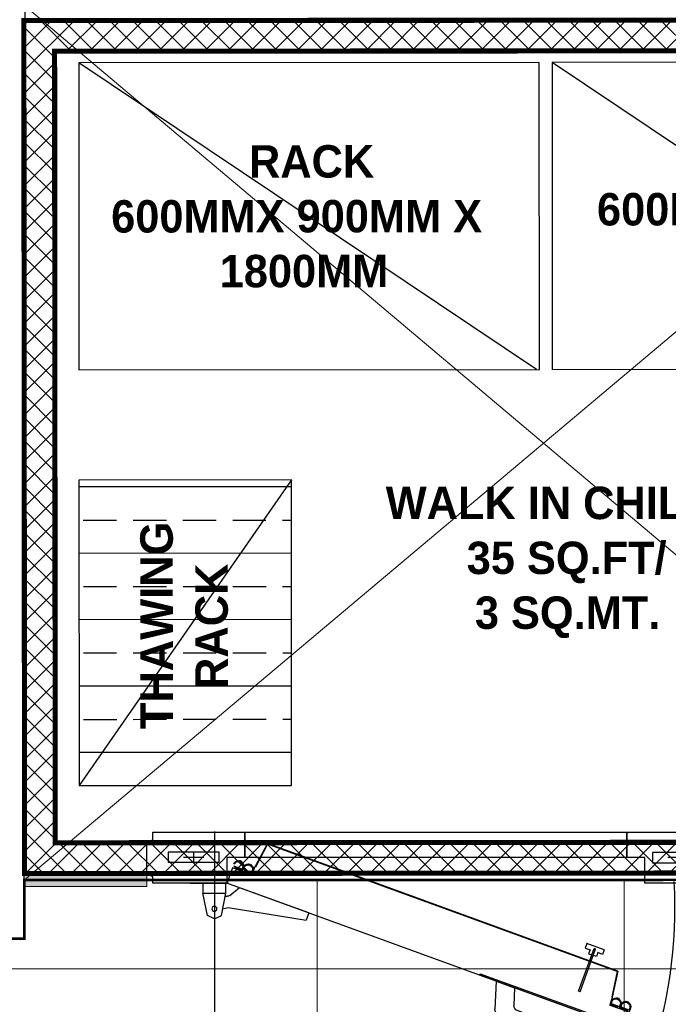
# Model space of a CAD drawing. Header units: millimetres. Extents: x -115221 to 194496, y -122556 to 375476.
# Tile 124 of 169: x 103979 to 105246, y 28403 to 30328. Entities that reach past the tile are written whole.
import ezdxf

# ---------------------------------------------------------------- set-up
doc = ezdxf.new("R2010")
doc.units = ezdxf.units.MM
doc.layers.add('Ceiling', color=6, linetype='Continuous', lineweight=13)
for name, color, linetype in [('FUR R0', 8, 'Continuous'), ('WWDS CEILING', 8, 'Continuous'), ('WWDS FURNITURE LAYOUT', 8, 'Continuous')]:
    doc.layers.add(name, color=color, linetype=linetype)
doc.styles.add('har', font='GOTHICB.TTF')

# ---------------------------------------------------------------- blocks, each defined once
blk = doc.blocks.new('TRAY SMALL')
at = {"ltscale": 50}
h = blk.add_hatch(dxfattribs=at)
h.set_pattern_fill('ANSI33', color=256, scale=20, angle=45, style=0)
h.set_pattern_definition([(90, (0, 1.26926752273e-05), (-5, 9e-16), []), (90, (2.499999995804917, 2.500012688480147), (-5, 9e-16), [2.5, -1.25])])
h.paths.add_polyline_path([(0, 16.00001269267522), (23, 16.00001269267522), (23, 1.26926752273e-05), (0, 1.26926752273e-05)])
blk.add_line((23, 16.00001269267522), (0, 1.26926752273e-05), dxfattribs=at)
blk.add_lwpolyline([(0, 16.00001269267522), (23, 16.00001269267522), (23, 1.26926752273e-05), (0, 1.26926752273e-05)], close=True, dxfattribs=at)
blk = doc.blocks.new('nhn')
at = {"layer": 'FUR R0', "extrusion": (-0.0008633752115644, -0.0004397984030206, 0.9999995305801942)}
blk.add_hatch(color=256, dxfattribs=at).paths.add_polyline_path([(59631.62353148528, 1875.633971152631), (59631.51297886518, 1875.593736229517), (59635.53647151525, 1864.538474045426), (59635.64702413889, 1864.578708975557)])
blk.add_hatch(color=256, dxfattribs=at).paths.add_polyline_path([(59631.62353148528, 1875.633971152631), (59631.51297886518, 1875.593736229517), (59635.53647151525, 1864.538474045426), (59635.64702413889, 1864.578708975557)])
at = {"layer": 'FUR R0', "extrusion": (-0.0008633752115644, 0.0004397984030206, 0.9999995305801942)}
blk.add_line((59646.56207427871, 1851.230936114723, -0.6074951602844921), (59646.5620777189, 1881.622980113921, -0.6232761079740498), dxfattribs=at)
at = {"layer": 'FUR R0', "extrusion": (-0.0008633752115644, -0.0004397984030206, 0.9999995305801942)}
for p, q in [((59644.60133937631, 1880.59436727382, -0.5830168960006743), (59644.6013395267, 1879.025745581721, -0.5837067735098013)), ((59644.20918414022, 1879.810056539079, -0.5837004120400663), (59644.99349476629, 1879.810056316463, -0.5830232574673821)), ((59630.51180835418, 1878.071123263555, -0.5962911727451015), (59628.63685761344, 1876.702003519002, -0.5985120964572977)), ((59630.51180835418, 1878.071123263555, -0.5962911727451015), (59628.63685761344, 1876.702003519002, -0.5985120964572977)), ((59631.42032121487, 1875.574824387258, -0.5966046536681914), (59630.51180835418, 1878.071123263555, -0.5962911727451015)), ((59631.42032121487, 1875.574824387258, -0.5966046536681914), (59630.51180835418, 1878.071123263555, -0.5962911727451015)), ((59628.63685761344, 1876.702003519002, -0.5985120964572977), (59632.53817555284, 1865.982446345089, -0.599858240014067)), ((59628.63685761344, 1876.702003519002, -0.5985120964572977), (59632.53817555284, 1865.982446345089, -0.599858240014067)), ((59633.01161695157, 1876.153966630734, -0.5949760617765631), (59631.5357190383, 1875.616822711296, -0.5964865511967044)), ((59633.01161695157, 1876.153966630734, -0.5949760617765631), (59631.5357190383, 1875.616822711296, -0.5964865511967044)), ((59632.71681010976, 1876.046673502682, -0.5952777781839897), (59633.01161695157, 1876.153966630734, -0.5949760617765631)), ((59632.71681010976, 1876.046673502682, -0.5952777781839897), (59633.01161695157, 1876.153966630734, -0.5949760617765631)), ((59632.87774992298, 1875.604463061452, -0.5953333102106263), (59632.71681010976, 1876.046673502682, -0.5952777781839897)), ((59632.98504313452, 1875.309656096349, -0.5953703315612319), (59632.71681010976, 1876.046673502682, -0.5952777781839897)), ((59632.87774992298, 1875.604463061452, -0.5953333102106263), (59632.71681010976, 1876.046673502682, -0.5952777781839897)), ((59632.98504313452, 1875.309656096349, -0.5953703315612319), (59632.71681010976, 1876.046673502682, -0.5952777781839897)), ((59632.80525216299, 1876.078861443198, -0.595187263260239), (59632.76103113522, 1876.062767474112, -0.5952325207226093)), ((59632.80525216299, 1876.078861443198, -0.595187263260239), (59632.76103113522, 1876.062767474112, -0.5952325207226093)), ((59633.03092972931, 1876.100901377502, -0.5949827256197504), (59632.87763017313, 1876.04510895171, -0.5951396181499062)), ((59633.03092972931, 1876.100901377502, -0.5949827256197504), (59632.87763017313, 1876.04510895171, -0.5951396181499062)), ((59633.10723764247, 1875.414222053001, -0.5952188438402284), (59632.87763017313, 1876.04510895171, -0.5951396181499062)), ((59633.10723764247, 1875.414222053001, -0.5952188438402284), (59632.87763017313, 1876.04510895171, -0.5951396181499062)), ((59633.48645640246, 1876.015592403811, -0.5946269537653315), (59633.45119050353, 1876.012610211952, -0.5946587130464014)), ((59633.48645640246, 1876.015592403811, -0.5946269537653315), (59633.45119050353, 1876.012610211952, -0.5946587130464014)), ((59633.48645640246, 1876.015592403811, -0.5946269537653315), (59633.46785042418, 1875.985858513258, -0.5946560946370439)), ((59633.48645640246, 1876.015592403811, -0.5946269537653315), (59633.46785042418, 1875.985858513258, -0.5946560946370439)), ((59631.5357190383, 1875.616822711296, -0.5964865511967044), (59631.42032121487, 1875.574824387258, -0.5966046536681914)), ((59631.5357190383, 1875.616822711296, -0.5964865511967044), (59631.42032121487, 1875.574824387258, -0.5966046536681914)), ((59631.5357190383, 1875.616822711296, -0.5964865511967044), (59642.64056620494, 1845.104302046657, -0.6003182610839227)), ((59632.23860929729, 1873.68550809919, -0.5967290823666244), (59631.5357190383, 1875.616822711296, -0.5964865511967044)), ((59631.5357190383, 1875.616822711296, -0.5964865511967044), (59642.64056620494, 1845.104302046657, -0.6003182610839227)), ((59632.23860929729, 1873.68550809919, -0.5967290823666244), (59631.5357190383, 1875.616822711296, -0.5964865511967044)), ((59632.8146777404, 1875.915363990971, -0.5952510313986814), (59632.8588987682, 1875.931457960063, -0.5952057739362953)), ((59632.8588987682, 1875.931457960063, -0.5952057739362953), (59632.8146777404, 1875.915363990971, -0.5952510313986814)), ((59632.8146777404, 1875.915363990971, -0.5952510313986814), (59632.8588987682, 1875.931457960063, -0.5952057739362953)), ((59632.8588987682, 1875.931457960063, -0.5952057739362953), (59632.8146777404, 1875.915363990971, -0.5952510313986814)), ((59633.02926415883, 1875.325750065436, -0.5953250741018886), (59632.8146777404, 1875.915363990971, -0.5952510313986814)), ((59633.02926415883, 1875.325750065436, -0.5953250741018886), (59632.8146777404, 1875.915363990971, -0.5952510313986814)), ((59633.07348518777, 1875.341844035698, -0.5952798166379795), (59632.8588987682, 1875.931457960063, -0.5952057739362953)), ((59633.07348518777, 1875.341844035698, -0.5952798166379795), (59632.8588987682, 1875.931457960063, -0.5952057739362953)), ((59632.98504313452, 1875.309656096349, -0.5953703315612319), (59633.27984997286, 1875.416949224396, -0.5950686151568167)), ((59632.98504313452, 1875.309656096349, -0.5953703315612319), (59633.27984997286, 1875.416949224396, -0.5950686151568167)), ((59633.02926415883, 1875.325750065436, -0.5953250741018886), (59632.98504313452, 1875.309656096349, -0.5953703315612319)), ((59633.02926415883, 1875.325750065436, -0.5953250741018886), (59632.98504313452, 1875.309656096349, -0.5953703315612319)), ((59633.2532761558, 1874.572638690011, -0.5954628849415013), (59632.98504313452, 1875.309656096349, -0.5953703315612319)), ((59633.14598294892, 1874.867445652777, -0.5954258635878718), (59632.98504313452, 1875.309656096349, -0.5953703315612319)), ((59633.2532761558, 1874.572638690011, -0.5954628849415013), (59632.98504313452, 1875.309656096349, -0.5953703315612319)), ((59633.14598294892, 1874.867445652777, -0.5954258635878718), (59632.98504313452, 1875.309656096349, -0.5953703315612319)), ((59632.99845478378, 1875.272805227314, -0.595374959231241), (59633.2532761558, 1874.572638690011, -0.5954628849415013)), ((59632.99845478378, 1875.272805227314, -0.595374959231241), (59633.2532761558, 1874.572638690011, -0.5954628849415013)), ((59633.07348518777, 1875.341844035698, -0.5952798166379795), (59633.02926415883, 1875.325750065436, -0.5953250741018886)), ((59633.07348518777, 1875.341844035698, -0.5952798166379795), (59633.02926415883, 1875.325750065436, -0.5953250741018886)), ((59633.07348518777, 1875.341844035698, -0.5952798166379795), (59633.02926415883, 1875.325750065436, -0.5953250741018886)), ((59633.07348518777, 1875.341844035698, -0.5952798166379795), (59633.02926415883, 1875.325750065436, -0.5953250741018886)), ((59633.27984997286, 1875.416949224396, -0.5950686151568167), (59633.07348518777, 1875.341844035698, -0.5952798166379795)), ((59633.27984997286, 1875.416949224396, -0.5950686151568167), (59633.07348518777, 1875.341844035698, -0.5952798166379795)), ((59633.26053719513, 1875.470014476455, -0.5950619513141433), (59633.10723764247, 1875.414222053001, -0.5952188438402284)), ((59633.26053719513, 1875.470014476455, -0.5950619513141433), (59633.10723764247, 1875.414222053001, -0.5952188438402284)), ((59633.29916275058, 1875.363883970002, -0.5950752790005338), (59633.14586319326, 1875.308091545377, -0.5952321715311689)), ((59633.29916275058, 1875.363883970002, -0.5950752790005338), (59633.14586319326, 1875.308091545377, -0.5952321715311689)), ((59633.37547066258, 1874.677204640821, -0.5953113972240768), (59633.14586319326, 1875.308091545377, -0.5952321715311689)), ((59633.37547066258, 1874.677204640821, -0.5953113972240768), (59633.14586319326, 1875.308091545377, -0.5952321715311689)), ((59633.44107177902, 1875.909637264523, -0.594712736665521), (59633.45180109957, 1875.880156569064, -0.5947164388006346)), ((59633.44107177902, 1875.909637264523, -0.594712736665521), (59633.45180109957, 1875.880156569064, -0.5947164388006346)), ((59633.50292371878, 1875.986246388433, -0.5946256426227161), (59633.46785042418, 1875.985858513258, -0.5946560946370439)), ((59633.50292371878, 1875.986246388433, -0.5946256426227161), (59633.46785042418, 1875.985858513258, -0.5946560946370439)), ((59633.51716532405, 1875.955407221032, -0.5946269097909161), (59633.48218257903, 1875.957955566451, -0.594655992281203)), ((59633.51716532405, 1875.955407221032, -0.5946269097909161), (59633.48218257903, 1875.957955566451, -0.594655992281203)), ((59633.50292371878, 1875.986246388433, -0.5946256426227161), (59633.48219005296, 1875.957955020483, -0.5946559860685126)), ((59633.50292371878, 1875.986246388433, -0.5946256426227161), (59633.48219005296, 1875.957955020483, -0.5946559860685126)), ((59633.51716532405, 1875.955407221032, -0.5946269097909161), (59633.49413701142, 1875.928950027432, -0.594658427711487)), ((59633.51716532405, 1875.955407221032, -0.5946269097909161), (59633.49413701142, 1875.928950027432, -0.594658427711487)), ((59633.52898235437, 1875.924938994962, -0.5946301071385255), (59633.49413701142, 1875.928950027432, -0.594658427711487)), ((59633.52898235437, 1875.924938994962, -0.5946301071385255), (59633.49413701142, 1875.928950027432, -0.594658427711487)), ((59633.52898235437, 1875.924938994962, -0.5946301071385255), (59633.504866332, 1875.899469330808, -0.5946621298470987)), ((59633.52898235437, 1875.924938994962, -0.5946301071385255), (59633.504866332, 1875.899469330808, -0.5946621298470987)), ((59633.53951314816, 1875.894002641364, -0.5946346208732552), (59633.504866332, 1875.899469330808, -0.5946621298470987)), ((59633.53951314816, 1875.894002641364, -0.5946346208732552), (59633.504866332, 1875.899469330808, -0.5946621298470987)), ((59633.53951314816, 1875.894002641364, -0.5946346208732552), (59633.51435171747, 1875.869565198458, -0.5946670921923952)), ((59633.53951314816, 1875.894002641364, -0.5946346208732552), (59633.51435171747, 1875.869565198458, -0.5946670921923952)), ((59633.54842495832, 1875.861223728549, -0.5946413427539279), (59633.51435709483, 1875.869570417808, -0.5946670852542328)), ((59633.54842495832, 1875.861223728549, -0.5946413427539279), (59633.51435709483, 1875.869570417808, -0.5946670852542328)), ((59633.54842495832, 1875.861223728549, -0.5946413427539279), (59633.52130690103, 1875.838977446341, -0.5946745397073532)), ((59633.54842495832, 1875.861223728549, -0.5946413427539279), (59633.52130690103, 1875.838977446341, -0.5946745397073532)), ((59633.55467197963, 1875.828158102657, -0.5946504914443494), (59633.52130690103, 1875.838977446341, -0.5946745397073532)), ((59633.55467197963, 1875.828158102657, -0.5946504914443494), (59633.52130690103, 1875.838977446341, -0.5946745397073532)), ((59633.55467197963, 1875.828158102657, -0.5946504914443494), (59633.52573886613, 1875.807775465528, -0.5946844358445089)), ((59633.55467197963, 1875.828158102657, -0.5946504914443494), (59633.52573886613, 1875.807775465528, -0.5946844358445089)), ((59633.75468942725, 1875.278574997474, -0.5947195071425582), (59633.71942352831, 1875.275592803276, -0.5947512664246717)), ((59633.75468942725, 1875.278574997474, -0.5947195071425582), (59633.71942352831, 1875.275592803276, -0.5947512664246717)), ((59633.75468942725, 1875.278574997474, -0.5947195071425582), (59633.73608345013, 1875.248841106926, -0.5947486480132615)), ((59633.75468942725, 1875.278574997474, -0.5947195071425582), (59633.73608345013, 1875.248841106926, -0.5947486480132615)), ((59633.12713179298, 1875.194440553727, -0.5952983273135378), (59633.08291076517, 1875.178346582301, -0.595343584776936)), ((59633.08291076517, 1875.178346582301, -0.595343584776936), (59633.12713178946, 1875.194440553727, -0.5952983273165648)), ((59633.12713179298, 1875.194440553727, -0.5952983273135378), (59633.08291076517, 1875.178346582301, -0.595343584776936)), ((59633.08291076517, 1875.178346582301, -0.595343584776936), (59633.12713178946, 1875.194440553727, -0.5952983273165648)), ((59633.2974971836, 1874.5887326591, -0.5954176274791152), (59633.08291076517, 1875.178346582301, -0.595343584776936)), ((59633.2974971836, 1874.5887326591, -0.5954176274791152), (59633.08291076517, 1875.178346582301, -0.595343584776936)), ((59633.34171820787, 1874.604826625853, -0.5953723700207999), (59633.12713178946, 1875.194440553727, -0.5952983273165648)), ((59633.34171820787, 1874.604826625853, -0.5953723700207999), (59633.12713178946, 1875.194440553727, -0.5952983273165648)), ((59633.9451267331, 1874.781509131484, -0.594773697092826), (59633.2532761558, 1874.572638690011, -0.5954628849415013)), ((59633.9451267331, 1874.781509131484, -0.594773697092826), (59633.2532761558, 1874.572638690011, -0.5954628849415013)), ((59633.2974971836, 1874.5887326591, -0.5954176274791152), (59633.2532761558, 1874.572638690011, -0.5954628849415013)), ((59633.2974971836, 1874.5887326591, -0.5954176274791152), (59633.2532761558, 1874.572638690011, -0.5954628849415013)), ((59633.34171820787, 1874.604826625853, -0.5953723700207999), (59633.2974971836, 1874.5887326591, -0.5954176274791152)), ((59633.34171820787, 1874.604826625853, -0.5953723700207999), (59633.2974971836, 1874.5887326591, -0.5954176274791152)), ((59633.54808299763, 1874.679931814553, -0.5951611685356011), (59633.34171820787, 1874.604826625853, -0.5953723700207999)), ((59633.54808299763, 1874.679931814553, -0.5951611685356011), (59633.34171820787, 1874.604826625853, -0.5953723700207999)), ((59633.52877021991, 1874.73299706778, -0.595154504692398), (59633.37547066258, 1874.677204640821, -0.5953113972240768)), ((59633.52877021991, 1874.73299706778, -0.595154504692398), (59633.37547066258, 1874.677204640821, -0.5953113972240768)), ((59633.70930480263, 1875.172619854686, -0.5948052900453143), (59633.72003412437, 1875.143139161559, -0.5948089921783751)), ((59633.70930480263, 1875.172619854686, -0.5948052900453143), (59633.72003412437, 1875.143139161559, -0.5948089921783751)), ((59633.77115674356, 1875.249228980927, -0.5947181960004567), (59633.73608345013, 1875.248841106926, -0.5947486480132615)), ((59633.77115674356, 1875.249228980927, -0.5947181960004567), (59633.73608345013, 1875.248841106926, -0.5947486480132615)), ((59633.78539834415, 1875.218389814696, -0.5947194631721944), (59633.75041560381, 1875.220938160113, -0.5947485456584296)), ((59633.78539834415, 1875.218389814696, -0.5947194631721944), (59633.75041560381, 1875.220938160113, -0.5947485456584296)), ((59633.77115674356, 1875.249228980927, -0.5947181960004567), (59633.75042307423, 1875.220937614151, -0.5947485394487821)), ((59633.77115674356, 1875.249228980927, -0.5947181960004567), (59633.75042307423, 1875.220937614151, -0.5947485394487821)), ((59633.78539834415, 1875.218389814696, -0.5947194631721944), (59633.76237003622, 1875.191932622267, -0.5947509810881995)), ((59633.78539834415, 1875.218389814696, -0.5947194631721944), (59633.76237003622, 1875.191932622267, -0.5947509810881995)), ((59633.79721537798, 1875.187921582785, -0.594722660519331), (59633.76237003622, 1875.191932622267, -0.5947509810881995)), ((59633.79721537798, 1875.187921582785, -0.594722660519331), (59633.76237003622, 1875.191932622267, -0.5947509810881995)), ((59633.79721537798, 1875.187921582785, -0.594722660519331), (59633.7730993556, 1875.16245192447, -0.59475468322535)), ((59633.79721537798, 1875.187921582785, -0.594722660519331), (59633.7730993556, 1875.16245192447, -0.59475468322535)), ((59633.8077461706, 1875.156985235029, -0.5947271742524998), (59633.7730993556, 1875.16245192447, -0.59475468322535)), ((59633.8077461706, 1875.156985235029, -0.5947271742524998), (59633.7730993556, 1875.16245192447, -0.59475468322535)), ((59633.8077461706, 1875.156985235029, -0.5947271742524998), (59633.78258474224, 1875.132547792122, -0.5947596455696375)), ((59633.8077461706, 1875.156985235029, -0.5947271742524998), (59633.78258474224, 1875.132547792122, -0.5947596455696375)), ((59633.81665797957, 1875.124206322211, -0.5947338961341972), (59633.78259011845, 1875.132553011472, -0.5947596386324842)), ((59633.81665797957, 1875.124206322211, -0.5947338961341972), (59633.78259011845, 1875.132553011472, -0.5947596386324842)), ((59633.81665797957, 1875.124206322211, -0.5947338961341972), (59633.78953992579, 1875.101960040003, -0.5947670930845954)), ((59633.81665797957, 1875.124206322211, -0.5947338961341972), (59633.78953992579, 1875.101960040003, -0.5947670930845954)), ((59633.82290500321, 1875.09114069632, -0.5947430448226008), (59633.78953992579, 1875.101960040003, -0.5947670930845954)), ((59633.82290500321, 1875.09114069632, -0.5947430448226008), (59633.78953992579, 1875.101960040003, -0.5947670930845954)), ((59633.82290500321, 1875.09114069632, -0.5947430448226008), (59633.79397189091, 1875.070758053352, -0.5947769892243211)), ((59633.82290500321, 1875.09114069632, -0.5947430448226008), (59633.79397189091, 1875.070758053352, -0.5947769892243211)), ((59635.86992846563, 1875.174404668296, -0.5929390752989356), (59633.86826414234, 1874.758304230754, -0.5948502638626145)), ((59635.86992846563, 1875.174404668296, -0.5929390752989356), (59633.86826414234, 1874.758304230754, -0.5948502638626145)), ((59635.84319403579, 1875.133196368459, -0.5929802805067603), (59633.88159369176, 1874.720946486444, -0.5948551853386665)), ((59635.84319403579, 1875.133196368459, -0.5929802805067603), (59633.88159369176, 1874.720946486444, -0.5948551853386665)), ((59635.84319403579, 1875.133196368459, -0.5929802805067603), (59645.62956052, 1848.243433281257, -0.5963570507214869)), ((59635.84319403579, 1875.133196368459, -0.5929802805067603), (59645.62956052, 1848.243433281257, -0.5963570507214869)), ((59635.86992846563, 1875.174404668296, -0.5929390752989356), (59645.67652780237, 1848.22904825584, -0.5963228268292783)), ((59635.86992846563, 1875.174404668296, -0.5929390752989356), (59645.67652780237, 1848.22904825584, -0.5963228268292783)), ((59637.50368324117, 1874.134746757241, -0.5919857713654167), (59637.15522358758, 1874.007927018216, -0.592342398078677)), ((59637.50368324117, 1874.134746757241, -0.5919857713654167), (59637.15522358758, 1874.007927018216, -0.592342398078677)), ((59637.15522358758, 1874.007927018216, -0.592342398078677), (59637.28720912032, 1873.645273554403, -0.5923879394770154)), ((59637.15522358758, 1874.007927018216, -0.592342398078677), (59637.28720912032, 1873.645273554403, -0.5923879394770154)), ((59637.50368324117, 1874.134746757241, -0.5919857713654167), (59637.98570494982, 1872.810307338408, -0.5921520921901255)), ((59637.50368324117, 1874.134746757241, -0.5919857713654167), (59637.98570494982, 1872.810307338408, -0.5921520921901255)), ((59630.95966592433, 1872.612996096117, -0.5983049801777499), (59632.23860929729, 1873.68550809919, -0.5967290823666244)), ((59630.95966592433, 1872.612996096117, -0.5983049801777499), (59632.23860929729, 1873.68550809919, -0.5967290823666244)), ((59634.27562996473, 1872.280281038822, -0.5955883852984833), (59637.57140807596, 1873.479759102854, -0.5922153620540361)), ((59634.27562996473, 1872.280281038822, -0.5955883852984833), (59637.57140807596, 1873.479759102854, -0.5922153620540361)), ((59634.3208144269, 1872.156128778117, -0.5956039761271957), (59637.61659254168, 1873.355606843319, -0.5922309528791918)), ((59634.3208144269, 1872.156128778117, -0.5956039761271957), (59637.61659254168, 1873.355606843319, -0.5922309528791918)), ((59637.28720912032, 1873.645273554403, -0.5923879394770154), (59636.98564348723, 1873.535520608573, -0.5926965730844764)), ((59637.28720912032, 1873.645273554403, -0.5923879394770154), (59636.98564348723, 1873.535520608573, -0.5926965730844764)), ((59636.98564348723, 1873.535520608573, -0.5926965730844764), (59637.07207657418, 1873.298030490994, -0.5927263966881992)), ((59636.98564348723, 1873.535520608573, -0.5926965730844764), (59637.07207657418, 1873.298030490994, -0.5927263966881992)), ((59637.20369412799, 1872.936388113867, -0.5927718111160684), (59637.11726103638, 1873.173878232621, -0.5927419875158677)), ((59637.20369412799, 1872.936388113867, -0.5927718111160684), (59637.11726103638, 1873.173878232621, -0.5927419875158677)), ((59637.50525975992, 1873.046141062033, -0.5924631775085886), (59637.20369412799, 1872.936388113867, -0.5927718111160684)), ((59637.50525975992, 1873.046141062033, -0.5924631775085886), (59637.20369412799, 1872.936388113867, -0.5927718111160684)), ((59637.6372452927, 1872.683487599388, -0.5925087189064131), (59637.50525975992, 1873.046141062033, -0.5924631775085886)), ((59637.6372452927, 1872.683487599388, -0.5925087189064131), (59637.50525975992, 1873.046141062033, -0.5924631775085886)), ((59637.57140807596, 1873.479759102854, -0.5922153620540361), (59637.61659254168, 1873.355606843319, -0.5922309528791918)), ((59637.57140807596, 1873.479759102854, -0.5922153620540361), (59637.61659254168, 1873.355606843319, -0.5922309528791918)), ((59630.95966592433, 1872.612996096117, -0.5983049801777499), (59632.83907798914, 1867.448980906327, -0.5989534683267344)), ((59630.95966592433, 1872.612996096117, -0.5983049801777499), (59632.83907798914, 1867.448980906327, -0.5989534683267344)), ((59634.27562996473, 1872.280281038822, -0.5955883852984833), (59634.3208144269, 1872.156128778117, -0.5956039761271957)), ((59634.27562996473, 1872.280281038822, -0.5955883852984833), (59634.3208144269, 1872.156128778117, -0.5956039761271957)), ((59637.98570494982, 1872.810307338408, -0.5921520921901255), (59637.6372452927, 1872.683487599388, -0.5925087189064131)), ((59637.98570494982, 1872.810307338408, -0.5921520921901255), (59637.6372452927, 1872.683487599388, -0.5925087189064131)), ((59634.5872331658, 1867.23225096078, -0.5975394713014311), (59633.2193735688, 1867.191119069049, -0.5987385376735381)), ((59634.5872331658, 1867.23225096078, -0.5975394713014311), (59633.2193735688, 1867.191119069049, -0.5987385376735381)), ((59635.09566529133, 1865.835244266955, -0.5977149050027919), (59634.5872331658, 1867.23225096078, -0.5975394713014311)), ((59635.09566529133, 1865.835244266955, -0.5977149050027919), (59634.5872331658, 1867.23225096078, -0.5975394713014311)), ((59635.09566529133, 1865.835244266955, -0.5977149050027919), (59632.92660572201, 1865.724913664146, -0.5996361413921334)), ((59635.09566529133, 1865.835244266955, -0.5977149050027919), (59632.92660572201, 1865.724913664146, -0.5996361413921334)), ((59640.34760750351, 1851.404691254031, -0.5995270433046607), (59639.79714785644, 1851.204354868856, -0.6000904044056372)), ((59640.34760750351, 1851.404691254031, -0.5995270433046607), (59639.79714785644, 1851.204354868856, -0.6000904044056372)), ((59640.7677943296, 1845.201796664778, -0.6018922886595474), (59639.79714785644, 1851.204354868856, -0.6000904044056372)), ((59640.7677943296, 1845.201796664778, -0.6018922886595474), (59639.79714785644, 1851.204354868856, -0.6000904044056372)), ((59640.34760750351, 1851.404691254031, -0.5995270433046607), (59642.66779652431, 1845.029480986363, -0.6003276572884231)), ((59640.34760750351, 1851.404691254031, -0.5995270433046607), (59642.66779652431, 1845.029480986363, -0.6003276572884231)), ((59645.62956052, 1848.243433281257, -0.5963570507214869), (59643.86185432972, 1847.298425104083, -0.5982988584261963)), ((59645.62956052, 1848.243433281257, -0.5963570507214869), (59643.86185432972, 1847.298425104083, -0.5982988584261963)), ((59645.67652780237, 1848.22904825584, -0.5963228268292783), (59643.87565467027, 1847.261238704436, -0.5983032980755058)), ((59645.67652780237, 1848.22904825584, -0.5963228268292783), (59643.87565467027, 1847.261238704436, -0.5983032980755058)), ((59643.94945212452, 1847.292865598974, -0.5982256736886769), (59643.28519123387, 1847.008187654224, -0.5989243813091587)), ((59643.94945212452, 1847.292865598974, -0.5982256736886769), (59643.28519123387, 1847.008187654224, -0.5989243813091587)), ((59643.32941225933, 1847.024281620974, -0.5988791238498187), (59643.28519123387, 1847.008187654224, -0.5989243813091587)), ((59643.32941225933, 1847.024281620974, -0.5988791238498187), (59643.28519123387, 1847.008187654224, -0.5989243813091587)), ((59643.54001260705, 1846.308021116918, -0.5990123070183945), (59643.28519123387, 1847.008187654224, -0.5989243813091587)), ((59643.28519123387, 1847.008187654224, -0.5989243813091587), (59643.55342425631, 1846.271170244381, -0.5990169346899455)), ((59643.54001260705, 1846.308021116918, -0.5990123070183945), (59643.28519123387, 1847.008187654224, -0.5989243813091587)), ((59643.28519123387, 1847.008187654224, -0.5989243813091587), (59643.55342425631, 1846.271170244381, -0.5990169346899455)), ((59643.37363328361, 1847.040375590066, -0.5988338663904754), (59643.32941225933, 1847.024281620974, -0.5988791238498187)), ((59643.37363328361, 1847.040375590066, -0.5988338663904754), (59643.32941225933, 1847.024281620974, -0.5988791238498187)), ((59643.32941225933, 1847.024281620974, -0.5988791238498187), (59643.54399867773, 1846.434667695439, -0.5989531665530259)), ((59643.32941225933, 1847.024281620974, -0.5988791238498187), (59643.54399867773, 1846.434667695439, -0.5989531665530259)), ((59643.57999807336, 1847.115480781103, -0.5986226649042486), (59643.37363328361, 1847.040375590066, -0.5988338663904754)), ((59643.57999807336, 1847.115480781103, -0.5986226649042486), (59643.37363328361, 1847.040375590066, -0.5988338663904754)), ((59643.37363328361, 1847.040375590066, -0.5988338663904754), (59643.58821970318, 1846.450761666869, -0.5989079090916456)), ((59643.37363328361, 1847.040375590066, -0.5988338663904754), (59643.58821970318, 1846.450761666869, -0.5989079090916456)), ((59643.39248444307, 1846.713380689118, -0.5989614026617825), (59643.55342425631, 1846.271170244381, -0.5990169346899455)), ((59643.39248444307, 1846.713380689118, -0.5989614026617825), (59643.55342425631, 1846.271170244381, -0.5990169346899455)), ((59643.59931085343, 1847.062415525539, -0.5986293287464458), (59643.44601129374, 1847.006623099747, -0.5987862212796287)), ((59643.59931085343, 1847.062415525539, -0.5986293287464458), (59643.44601129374, 1847.006623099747, -0.5987862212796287)), ((59643.44601129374, 1847.006623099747, -0.5987862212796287), (59643.67561876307, 1846.375736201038, -0.5988654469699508)), ((59643.44601129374, 1847.006623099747, -0.5987862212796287), (59643.67561876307, 1846.375736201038, -0.5988654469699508)), ((59644.02018222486, 1846.841670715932, -0.598363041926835), (59644.00945290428, 1846.871151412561, -0.5983593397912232)), ((59644.02018222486, 1846.841670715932, -0.598363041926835), (59644.00945290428, 1846.871151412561, -0.5983593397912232)), ((59644.05483752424, 1846.977106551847, -0.5982735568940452), (59644.01957162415, 1846.974124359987, -0.5983053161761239)), ((59644.05483752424, 1846.977106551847, -0.5982735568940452), (59644.01957162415, 1846.974124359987, -0.5983053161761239)), ((59644.05483752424, 1846.977106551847, -0.5982735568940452), (59644.03623154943, 1846.947372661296, -0.5983026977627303)), ((59644.05483752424, 1846.977106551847, -0.5982735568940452), (59644.03623154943, 1846.947372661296, -0.5983026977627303)), ((59644.07130484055, 1846.947760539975, -0.5982722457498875), (59644.03623154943, 1846.947372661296, -0.5983026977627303)), ((59644.07130484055, 1846.947760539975, -0.5982722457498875), (59644.03623154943, 1846.947372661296, -0.5983026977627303)), ((59644.08554644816, 1846.916921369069, -0.5982735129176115), (59644.05056370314, 1846.919469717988, -0.5983025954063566)), ((59644.08554644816, 1846.916921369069, -0.5982735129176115), (59644.05056370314, 1846.919469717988, -0.5983025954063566)), ((59644.07130484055, 1846.947760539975, -0.5982722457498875), (59644.05057117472, 1846.919469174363, -0.5983025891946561)), ((59644.07130484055, 1846.947760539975, -0.5982722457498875), (59644.05057117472, 1846.919469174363, -0.5983025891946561)), ((59644.08554644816, 1846.916921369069, -0.5982735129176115), (59644.06251813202, 1846.890464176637, -0.5983050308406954)), ((59644.08554644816, 1846.916921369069, -0.5982735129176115), (59644.06251813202, 1846.890464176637, -0.5983050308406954)), ((59644.09736347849, 1846.88645314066, -0.5982767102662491), (59644.06251813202, 1846.890464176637, -0.5983050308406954)), ((59644.09736347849, 1846.88645314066, -0.5982767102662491), (59644.06251813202, 1846.890464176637, -0.5983050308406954)), ((59644.09736347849, 1846.88645314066, -0.5982767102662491), (59644.07324745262, 1846.860983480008, -0.5983087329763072)), ((59644.09736347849, 1846.88645314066, -0.5982767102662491), (59644.07324745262, 1846.860983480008, -0.5983087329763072)), ((59644.10789427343, 1846.855516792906, -0.5982812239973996), (59644.07324745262, 1846.860983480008, -0.5983087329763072)), ((59644.10789427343, 1846.855516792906, -0.5982812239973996), (59644.07324745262, 1846.860983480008, -0.5983087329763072)), ((59644.10789427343, 1846.855516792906, -0.5982812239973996), (59644.08273284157, 1846.831079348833, -0.5983136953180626)), ((59644.10789427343, 1846.855516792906, -0.5982812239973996), (59644.08273284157, 1846.831079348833, -0.5983136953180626)), ((59644.11680608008, 1846.822737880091, -0.5982879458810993), (59644.08273822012, 1846.831084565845, -0.5983136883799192)), ((59644.11680608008, 1846.822737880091, -0.5982879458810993), (59644.08273822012, 1846.831084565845, -0.5983136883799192)), ((59644.11680608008, 1846.822737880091, -0.5982879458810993), (59644.08968802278, 1846.800491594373, -0.5983211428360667)), ((59644.11680608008, 1846.822737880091, -0.5982879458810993), (59644.08968802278, 1846.800491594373, -0.5983211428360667)), ((59644.12305310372, 1846.789672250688, -0.5982970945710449), (59644.08968802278, 1846.800491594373, -0.5983211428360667)), ((59644.12305310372, 1846.789672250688, -0.5982970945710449), (59644.08968802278, 1846.800491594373, -0.5983211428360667)), ((59644.12305310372, 1846.789672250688, -0.5982970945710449), (59644.09411999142, 1846.769289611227, -0.5983310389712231)), ((59644.12305310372, 1846.789672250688, -0.5982970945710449), (59644.09411999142, 1846.769289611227, -0.5983310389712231)), ((59641.69482059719, 1845.334878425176, -0.6010333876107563), (59642.28879871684, 1846.070926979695, -0.6001968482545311)), ((59641.69482059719, 1845.334878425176, -0.6010333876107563), (59642.28879871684, 1846.070926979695, -0.6001968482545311)), ((59643.58821970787, 1846.450761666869, -0.5989079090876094), (59643.54399867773, 1846.434667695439, -0.5989531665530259)), ((59643.54399867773, 1846.434667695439, -0.5989531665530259), (59643.58821970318, 1846.450761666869, -0.5989079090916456)), ((59643.58821970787, 1846.450761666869, -0.5989079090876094), (59643.54399867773, 1846.434667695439, -0.5989531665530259)), ((59643.54399867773, 1846.434667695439, -0.5989531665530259), (59643.58821970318, 1846.450761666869, -0.5989079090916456)), ((59643.55342425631, 1846.271170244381, -0.5990169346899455), (59643.84823109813, 1846.378463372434, -0.5987152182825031)), ((59643.55342425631, 1846.271170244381, -0.5990169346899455), (59643.84823109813, 1846.378463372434, -0.5987152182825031)), ((59643.59764528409, 1846.287264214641, -0.598971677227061), (59643.55342425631, 1846.271170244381, -0.5990169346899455)), ((59643.59764528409, 1846.287264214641, -0.598971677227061), (59643.55342425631, 1846.271170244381, -0.5990169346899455)), ((59643.55342425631, 1846.271170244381, -0.5990169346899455), (59643.82165728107, 1845.534152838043, -0.5991094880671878)), ((59643.55342425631, 1846.271170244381, -0.5990169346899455), (59643.82165728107, 1845.534152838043, -0.5991094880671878)), ((59643.64186630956, 1846.30335818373, -0.5989264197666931), (59643.59764528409, 1846.287264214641, -0.598971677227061)), ((59643.64186630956, 1846.30335818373, -0.5989264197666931), (59643.59764528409, 1846.287264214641, -0.598971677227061)), ((59643.64186630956, 1846.30335818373, -0.5989264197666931), (59643.59764528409, 1846.287264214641, -0.598971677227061)), ((59643.64186630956, 1846.30335818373, -0.5989264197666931), (59643.59764528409, 1846.287264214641, -0.598971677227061)), ((59643.59764528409, 1846.287264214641, -0.598971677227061), (59643.81223170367, 1845.697650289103, -0.5990457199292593)), ((59643.59764528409, 1846.287264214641, -0.598971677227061), (59643.81223170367, 1845.697650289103, -0.5990457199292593)), ((59643.84823109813, 1846.378463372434, -0.5987152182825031), (59643.64186630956, 1846.30335818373, -0.5989264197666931)), ((59643.84823109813, 1846.378463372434, -0.5987152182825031), (59643.64186630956, 1846.30335818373, -0.5989264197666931)), ((59643.64186630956, 1846.30335818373, -0.5989264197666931), (59643.85645272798, 1845.713744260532, -0.5990004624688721)), ((59643.64186630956, 1846.30335818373, -0.5989264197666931), (59643.85645272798, 1845.713744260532, -0.5990004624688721)), ((59643.66071746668, 1845.97636328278, -0.5990539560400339), (59643.82165728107, 1845.534152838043, -0.5991094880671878)), ((59643.66071746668, 1845.97636328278, -0.5990539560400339), (59643.82165728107, 1845.534152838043, -0.5991094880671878)), ((59643.82891832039, 1846.431528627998, -0.5987085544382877), (59643.67561876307, 1846.375736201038, -0.5988654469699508)), ((59643.82891832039, 1846.431528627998, -0.5987085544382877), (59643.67561876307, 1846.375736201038, -0.5988654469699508)), ((59643.86754387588, 1846.325398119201, -0.5987218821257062), (59643.71424431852, 1846.269605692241, -0.5988787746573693)), ((59643.86754387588, 1846.325398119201, -0.5987218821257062), (59643.71424431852, 1846.269605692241, -0.5988787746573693)), ((59643.71424431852, 1846.269605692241, -0.5988787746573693), (59643.94385178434, 1845.638718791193, -0.5989580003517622)), ((59643.71424431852, 1846.269605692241, -0.5988787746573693), (59643.94385178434, 1845.638718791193, -0.5989580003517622)), ((59644.28841524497, 1846.104653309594, -0.5984555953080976), (59644.2776859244, 1846.134134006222, -0.5984518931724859)), ((59644.28841524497, 1846.104653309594, -0.5984555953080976), (59644.2776859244, 1846.134134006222, -0.5984518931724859)), ((59644.32307054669, 1846.240089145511, -0.5983661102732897), (59644.28780465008, 1846.237106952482, -0.5983978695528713)), ((59644.32307054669, 1846.240089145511, -0.5983661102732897), (59644.28780465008, 1846.237106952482, -0.5983978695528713)), ((59644.32307054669, 1846.240089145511, -0.5983661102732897), (59644.30446457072, 1846.210355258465, -0.5983952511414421)), ((59644.32307054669, 1846.240089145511, -0.5983661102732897), (59644.30446457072, 1846.210355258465, -0.5983952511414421)), ((59644.33953786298, 1846.210743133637, -0.5983647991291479), (59644.30446457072, 1846.210355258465, -0.5983952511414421)), ((59644.33953786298, 1846.210743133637, -0.5983647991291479), (59644.30446457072, 1846.210355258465, -0.5983952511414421)), ((59644.35377946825, 1846.179903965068, -0.5983660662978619), (59644.31879672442, 1846.18245230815, -0.5983951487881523)), ((59644.35377946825, 1846.179903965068, -0.5983660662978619), (59644.31879672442, 1846.18245230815, -0.5983951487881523)), ((59644.33953786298, 1846.210743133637, -0.5983647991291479), (59644.31880419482, 1846.182451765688, -0.5983951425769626)), ((59644.33953786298, 1846.210743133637, -0.5983647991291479), (59644.31880419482, 1846.182451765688, -0.5983951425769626)), ((59644.35377946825, 1846.179903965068, -0.5983660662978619), (59644.33075115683, 1846.153446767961, -0.5983975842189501)), ((59644.35377946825, 1846.179903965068, -0.5983660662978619), (59644.33075115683, 1846.153446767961, -0.5983975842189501)), ((59644.36559650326, 1846.149435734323, -0.5983692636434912), (59644.33075115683, 1846.153446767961, -0.5983975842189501)), ((59644.36559650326, 1846.149435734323, -0.5983692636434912), (59644.33075115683, 1846.153446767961, -0.5983975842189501)), ((59644.36559650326, 1846.149435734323, -0.5983692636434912), (59644.34148048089, 1846.123966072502, -0.5984012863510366)), ((59644.36559650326, 1846.149435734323, -0.5983692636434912), (59644.34148048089, 1846.123966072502, -0.5984012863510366)), ((59644.37612729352, 1846.118499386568, -0.5983737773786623), (59644.34148048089, 1846.123966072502, -0.5984012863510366)), ((59644.37612729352, 1846.118499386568, -0.5983737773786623), (59644.34148048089, 1846.123966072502, -0.5984012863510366)), ((59644.37612729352, 1846.118499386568, -0.5983737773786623), (59644.35096586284, 1846.094061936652, -0.5984062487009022)), ((59644.37612729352, 1846.118499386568, -0.5983737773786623), (59644.35096586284, 1846.094061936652, -0.5984062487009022)), ((59644.38503910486, 1846.085720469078, -0.5983804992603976), (59644.35097124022, 1846.094067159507, -0.5984062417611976)), ((59644.38503910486, 1846.085720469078, -0.5983804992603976), (59644.35097124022, 1846.094067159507, -0.5984062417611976)), ((59644.38503910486, 1846.085720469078, -0.5983804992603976), (59644.35792104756, 1846.06347418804, -0.598413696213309)), ((59644.38503910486, 1846.085720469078, -0.5983804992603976), (59644.35792104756, 1846.06347418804, -0.598413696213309)), ((59644.39128612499, 1846.052654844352, -0.5983896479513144), (59644.35792104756, 1846.06347418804, -0.598413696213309)), ((59644.39128612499, 1846.052654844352, -0.5983896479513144), (59644.35792104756, 1846.06347418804, -0.598413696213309)), ((59644.39128612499, 1846.052654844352, -0.5983896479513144), (59644.3623530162, 1846.032272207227, -0.5984235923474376)), ((59644.39128612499, 1846.052654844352, -0.5983896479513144), (59644.3623530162, 1846.032272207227, -0.5984235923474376)), ((59640.15348154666, 1844.681176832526, -0.602651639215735), (59641.85625373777, 1845.024693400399, -0.6010304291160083)), ((59640.15348154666, 1844.681176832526, -0.602651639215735), (59641.85625373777, 1845.024693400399, -0.6010304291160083)), ((59640.66884860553, 1844.785146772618, -0.6021609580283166), (59640.7677943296, 1845.201796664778, -0.6018922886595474)), ((59640.66884860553, 1844.785146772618, -0.6021609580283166), (59640.7677943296, 1845.201796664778, -0.6018922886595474)), ((59641.63116308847, 1844.979283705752, -0.6012447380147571), (59641.62547648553, 1845.125681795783, -0.6011852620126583)), ((59641.63116308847, 1844.979283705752, -0.6012447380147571), (59641.62547648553, 1845.125681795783, -0.6011852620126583)), ((59642.64056892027, 1845.221948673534, -0.6002665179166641), (59642.64050103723, 1842.280783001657, -0.6015600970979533)), ((59642.64056892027, 1845.221948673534, -0.6002665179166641), (59642.64050103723, 1842.280783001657, -0.6015600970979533)), ((59642.64050103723, 1842.280783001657, -0.6015600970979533), (59642.64056892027, 1845.221948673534, -0.6002665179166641)), ((59643.82165728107, 1845.534152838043, -0.5991094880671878), (59642.64056620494, 1845.104302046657, -0.6003182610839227)), ((59643.82165728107, 1845.534152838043, -0.5991094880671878), (59642.64056620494, 1845.104302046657, -0.6003182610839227)), ((59639.89545680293, 1844.142389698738, -0.6031113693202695), (59640.15348154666, 1844.681176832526, -0.602651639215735)), ((59639.89545680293, 1844.142389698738, -0.6031113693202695), (59640.15348154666, 1844.681176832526, -0.602651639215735)), ((59639.89545680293, 1844.142389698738, -0.6031113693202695), (59640.15345667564, 1843.603590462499, -0.6031255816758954)), ((59639.89545680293, 1844.142389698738, -0.6031113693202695), (59640.15345667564, 1843.603590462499, -0.6031255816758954)), ((59640.15345667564, 1843.603590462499, -0.6031255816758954), (59641.85621300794, 1843.259993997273, -0.6018065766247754)), ((59640.15345667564, 1843.603590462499, -0.6031255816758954), (59641.85621300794, 1843.259993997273, -0.6018065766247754)), ((59644.63290299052, 1841.770980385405, -0.6000641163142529), (59644.63290284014, 1843.339602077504, -0.5993742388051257)), ((59644.24074760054, 1842.555291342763, -0.600057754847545), (59645.02505823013, 1842.555291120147, -0.5993806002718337))]:
    blk.add_line(p, q, dxfattribs=at)
at = {"layer": 'FUR R0'}
blk.add_line((59646.6190790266, 1844.142361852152, -0.6023051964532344), (59605.24489539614, 1844.142481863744, -0.611557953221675), dxfattribs=at)
at = {"layer": 'FUR R0', "extrusion": (-0.0008633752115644, -0.0004397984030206, 0.9999995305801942), "elevation": -52.90576932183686}
for points in [[(59642.61782932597, 1882.924214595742), (59642.61782771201, 1877.237960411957), (59644.57860501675, 1877.237959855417), (59644.57860462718, 1875.865415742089), (59646.53938193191, 1875.865415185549), (59646.53938393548, 1882.924213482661), (59646.00997406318, 1882.924213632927), (59645.83350397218, 1882.453627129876), (59643.32370902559, 1882.453627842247), (59643.20606251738, 1882.92421442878), (59642.61782932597, 1882.924214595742)], [(59644.57859627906, 1846.453756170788), (59644.57859588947, 1845.08121205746), (59642.61781858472, 1845.081212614), (59642.61781697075, 1839.394958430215), (59643.08840352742, 1839.394958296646), (59643.32369667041, 1838.92437167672), (59645.83349161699, 1838.924370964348), (59645.95113839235, 1839.394957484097), (59646.53937158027, 1839.394957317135), (59646.53937358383, 1846.453755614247), (59644.57859627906, 1846.453756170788)]]:
    blk.add_lwpolyline(points, dxfattribs=at)
at = {"layer": 'FUR R0', "extrusion": (-0.0008633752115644, -0.0004397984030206, 0.9999995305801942)}
for points, elevation in [([(59644.97076064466, 1877.826192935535), (59644.18644972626, 1877.826193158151), (59644.18645083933, 1881.747747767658), (59644.97076175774, 1881.747747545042)], -52.90576932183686), ([(59631.51297886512, 1875.593736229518), (59635.53647151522, 1864.538474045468), (59635.64702413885, 1864.578708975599), (59631.62353148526, 1875.633971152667)], -52.90576954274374), ([(59631.51297886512, 1875.593736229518), (59635.53647151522, 1864.538474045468), (59635.64702413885, 1864.578708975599), (59631.62353148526, 1875.633971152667)], -52.90576954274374), ([(59644.57859627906, 1846.453756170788), (59646.53937358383, 1846.453755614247), (59646.53938193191, 1875.865415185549), (59644.57860462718, 1875.865415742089)], -52.90576932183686), ([(59641.83346439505, 1843.236904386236), (59641.83350579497, 1845.00160396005), (59642.61781671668, 1845.001585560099), (59642.61777531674, 1843.236885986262)], -52.90576954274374), ([(59641.83346439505, 1843.236904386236), (59641.83350579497, 1845.00160396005), (59642.61781671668, 1845.001585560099), (59642.61777531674, 1843.236885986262)], -52.90576954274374), ([(59644.21800016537, 1844.492978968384), (59645.00231108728, 1844.492978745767), (59645.00230997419, 1840.571424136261), (59644.21799905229, 1840.571424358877)], -52.90576932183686)]:
    blk.add_lwpolyline(points, close=True, dxfattribs=dict(at, elevation=elevation))
blk.add_circle((59640.63559674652, 1844.119282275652, -52.90576932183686), 0.1960777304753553, dxfattribs=at)
blk.add_circle((59640.63559674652, 1844.119282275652, -52.90576932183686), 0.1960777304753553, dxfattribs=at)
at = {"layer": 'FUR R0'}
blk.add_arc((59640.65832730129, 1844.142379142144, -0.611557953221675), 35.41343190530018, 86.59426493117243, 179.9998338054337, dxfattribs=at)
at = {"layer": 'FUR R0', "extrusion": (-0.0008633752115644, -0.0004397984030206, 0.9999995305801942)}
for centre, radius, start, end in [((59633.11762929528, 1875.777111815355, -52.90576932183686), 0.3764692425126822, 34.34823251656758, 109.9986564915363), ((59633.11762929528, 1875.777111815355, -52.90576932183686), 0.3764692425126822, 34.34823251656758, 109.9986564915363), ((59633.11762929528, 1875.777111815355, -52.90576932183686), 0.3199988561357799, 19.99865649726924, 109.9986564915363), ((59633.11762929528, 1875.777111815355, -52.90576932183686), 0.3199988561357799, 19.99865649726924, 109.9986564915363), ((59633.12835861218, 1875.747631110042, -52.90576932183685), 0.3199988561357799, 289.9986564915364, 19.99865649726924), ((59633.12835861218, 1875.747631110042, -52.90576932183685), 0.3199988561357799, 289.9986564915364, 19.99865649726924), ((59633.12835861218, 1875.747631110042, -52.90576932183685), 0.3764692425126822, 289.9986564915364, 5.649078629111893), ((59633.12835861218, 1875.747631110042, -52.90576932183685), 0.3764692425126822, 289.9986564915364, 5.649078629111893), ((59633.3858621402, 1875.040094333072, -52.90576932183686), 0.3764692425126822, 34.34823251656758, 109.9986564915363), ((59633.3858621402, 1875.040094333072, -52.90576932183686), 0.3764692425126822, 34.34823251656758, 109.9986564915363), ((59633.3858621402, 1875.040094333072, -52.90576932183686), 0.3199988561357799, 19.99865649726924, 109.9986564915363), ((59633.3858621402, 1875.040094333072, -52.90576932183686), 0.3199988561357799, 19.99865649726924, 109.9986564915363), ((59633.11762929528, 1875.777111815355, -52.90576932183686), 0.3764692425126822, 29.54865557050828, 29.55197500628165), ((59633.11762929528, 1875.777111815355, -52.90576932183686), 0.3764692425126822, 29.54865557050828, 29.55197500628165), ((59633.11762929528, 1875.777111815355, -52.90576932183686), 0.3764692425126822, 29.54865557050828, 29.55197500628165), ((59633.11762929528, 1875.777111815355, -52.90576932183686), 0.3764692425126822, 29.54865557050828, 29.55197500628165), ((59633.12835861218, 1875.747631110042, -52.90576932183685), 0.3764692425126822, 10.44533633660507, 10.44865605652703), ((59633.12835861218, 1875.747631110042, -52.90576932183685), 0.3764692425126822, 10.44533633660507, 10.44865605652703), ((59633.39659145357, 1875.010613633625, -52.90576932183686), 0.3199988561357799, 289.9986564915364, 19.99865649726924), ((59633.39659145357, 1875.010613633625, -52.90576932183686), 0.3199988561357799, 289.9986564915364, 19.99865649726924), ((59633.39659145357, 1875.010613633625, -52.90576932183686), 0.3764692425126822, 289.9986564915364, 5.649078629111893), ((59633.39659145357, 1875.010613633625, -52.90576932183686), 0.3764692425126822, 289.9986564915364, 5.649078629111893), ((59633.3858621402, 1875.040094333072, -52.90576932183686), 0.3764692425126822, 29.54865557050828, 29.55197500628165), ((59633.3858621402, 1875.040094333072, -52.90576932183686), 0.3764692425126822, 29.54865557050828, 29.55197500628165), ((59633.3858621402, 1875.040094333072, -52.90576932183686), 0.3764692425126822, 29.54865557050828, 29.55197500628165), ((59633.3858621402, 1875.040094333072, -52.90576932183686), 0.3764692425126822, 29.54865557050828, 29.55197500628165), ((59633.39659145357, 1875.010613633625, -52.90576932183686), 0.3764692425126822, 10.44533633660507, 10.44865605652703), ((59633.39659145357, 1875.010613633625, -52.90576932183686), 0.3764692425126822, 10.44533633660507, 10.44865605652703), ((59633.18484394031, 1867.560010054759, -52.90576932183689), 0.3921554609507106, 199.9986564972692, 271.7223791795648), ((59633.18484394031, 1867.560010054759, -52.90576932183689), 0.3921554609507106, 199.9986564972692, 271.7223791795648), ((59632.88394083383, 1866.093475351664, -52.90576932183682), 0.3921554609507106, 199.9986564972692, 272.9118766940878), ((59632.88394083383, 1866.093475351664, -52.90576932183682), 0.3921554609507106, 199.9986564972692, 272.9118766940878), ((59643.68600333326, 1846.738623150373, -52.90576932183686), 0.3764692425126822, 34.34823251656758, 109.9986564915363), ((59643.68600333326, 1846.738623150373, -52.90576932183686), 0.3764692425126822, 34.34823251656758, 109.9986564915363), ((59643.68600333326, 1846.738623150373, -52.90576932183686), 0.3199988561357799, 19.99865649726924, 109.9986564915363), ((59643.68600333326, 1846.738623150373, -52.90576932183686), 0.3199988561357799, 19.99865649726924, 109.9986564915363), ((59643.69673264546, 1846.7091424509, -52.90576932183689), 0.3199988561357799, 289.9986564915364, 19.99865649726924), ((59643.69673264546, 1846.7091424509, -52.90576932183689), 0.3199988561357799, 289.9986564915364, 19.99865649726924), ((59643.69673264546, 1846.7091424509, -52.90576932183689), 0.3764692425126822, 289.9986564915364, 5.649078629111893), ((59643.69673264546, 1846.7091424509, -52.90576932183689), 0.3764692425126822, 289.9986564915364, 5.649078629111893), ((59643.68600333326, 1846.738623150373, -52.90576932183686), 0.3764692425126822, 29.54865557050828, 29.55197500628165), ((59643.68600333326, 1846.738623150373, -52.90576932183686), 0.3764692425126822, 29.54865557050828, 29.55197500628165), ((59643.69673264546, 1846.7091424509, -52.90576932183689), 0.3764692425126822, 10.44533633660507, 10.44865605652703), ((59643.69673264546, 1846.7091424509, -52.90576932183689), 0.3764692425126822, 10.44533633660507, 10.44865605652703), ((59643.69673264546, 1846.7091424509, -52.90576932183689), 0.3764692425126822, 10.44533633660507, 10.44865605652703), ((59643.69673264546, 1846.7091424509, -52.90576932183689), 0.3764692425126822, 10.44533633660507, 10.44865605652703), ((59643.95423617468, 1846.001605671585, -52.90576932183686), 0.3764692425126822, 34.34823251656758, 109.9986564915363), ((59643.95423617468, 1846.001605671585, -52.90576932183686), 0.3764692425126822, 34.34823251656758, 109.9986564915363), ((59643.95423617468, 1846.001605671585, -52.90576932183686), 0.3199988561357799, 19.99865649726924, 109.9986564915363), ((59643.95423617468, 1846.001605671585, -52.90576932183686), 0.3199988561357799, 19.99865649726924, 109.9986564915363), ((59643.96496549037, 1845.97212497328, -52.90576932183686), 0.3199988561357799, 289.9986564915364, 19.99865649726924), ((59643.96496549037, 1845.97212497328, -52.90576932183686), 0.3199988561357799, 289.9986564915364, 19.99865649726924), ((59643.96496549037, 1845.97212497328, -52.90576932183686), 0.3764692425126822, 289.9986564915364, 5.649078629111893), ((59643.96496549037, 1845.97212497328, -52.90576932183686), 0.3764692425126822, 289.9986564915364, 5.649078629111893), ((59643.95423617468, 1846.001605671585, -52.90576932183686), 0.3764692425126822, 29.54865557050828, 29.55197500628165), ((59643.95423617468, 1846.001605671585, -52.90576932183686), 0.3764692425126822, 29.54865557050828, 29.55197500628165), ((59643.96496549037, 1845.97212497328, -52.90576932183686), 0.3764692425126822, 10.44533633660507, 10.44865605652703), ((59643.96496549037, 1845.97212497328, -52.90576932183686), 0.3764692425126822, 10.44533633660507, 10.44865605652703), ((59643.96496549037, 1845.97212497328, -52.90576932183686), 0.3764692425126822, 10.44533633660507, 10.44865605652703), ((59643.96496549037, 1845.97212497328, -52.90576932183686), 0.3764692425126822, 10.44533633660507, 10.44865605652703), ((59641.91621646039, 1845.114769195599, -52.90576932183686), 0.3137243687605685, 141.0970649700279, 182.2244246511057), ((59641.91621646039, 1845.114769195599, -52.90576932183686), 0.3137243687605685, 141.0970649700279, 182.2244246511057)]:
    blk.add_arc(centre, radius, start, end, dxfattribs=at)
blk = doc.blocks.new('FUR R0')
at = {"layer": 'WWDS FURNITURE LAYOUT', "ltscale": 50}
h = blk.add_hatch(dxfattribs=at)
h.set_pattern_fill('ANSI37', color=8, scale=10, angle=-180)
h.set_pattern_definition([(225, (-1707085.583079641, -2849989.468763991), (22.45064030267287, -22.4506403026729), []), (314.9999999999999, (-1707085.583079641, -2849989.468763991), (22.4506403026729, 22.45064030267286), [])])
h.paths.add_polyline_path([(-5141.571202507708, 2663.431549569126), (-5140.313038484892, 1116.35997544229), (-3247.953979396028, 1117.670724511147), (-3249.212143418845, 2664.742298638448)], flags=16)
h.paths.add_polyline_path([(-5201.617960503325, 2723.384755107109), (-5200.266244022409, 1056.313217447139), (-3187.907221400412, 1057.717518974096), (-3189.258937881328, 2724.789056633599)])
at = {"layer": 'WWDS FURNITURE LAYOUT', "linetype": 'Continuous', "lineweight": 0, "ltscale": 8}
h = blk.add_hatch(color=8, dxfattribs=at)
h.dxf.hatch_style = 1
h.paths.add_polyline_path([(-5200.768365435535, 1056.313217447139), (-5200.768365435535, 1030.656653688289), (-4961.277172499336, 1030.823427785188), (-4961.277172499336, 1056.479991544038)])
at = {"layer": 'WWDS FURNITURE LAYOUT', "color": 8}
blk.add_lwpolyline([(-7335.356601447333, 1602.859528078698), (-7175.981601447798, 1602.859528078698), (-7175.981601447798, 2725.78904190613), (-5362.718875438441, 2725.877473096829), (-5362.719467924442, 928.8296316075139), (-5200.896319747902, 928.8393955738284), (-5199.068501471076, 2749.793901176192), (-5348.891052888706, 2749.784182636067)], dxfattribs=at)
at = {"layer": 'WWDS FURNITURE LAYOUT', "color": 8, "ltscale": 50, "const_width": 10}
for points in [[(-5201.617960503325, 2723.384755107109), (-5200.266244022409, 1056.313217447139), (-3187.907221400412, 1057.717518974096), (-3189.258937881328, 2724.789056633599)], [(-5141.571202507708, 2663.431549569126), (-5140.313038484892, 1116.35997544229), (-3247.953979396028, 1117.670724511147), (-3249.212143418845, 2664.742298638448)]]:
    blk.add_lwpolyline(points, close=True, dxfattribs=at)
at = {"layer": 'WWDS FURNITURE LAYOUT', "color": 8}
for points in [[(-4194.439663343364, 2641.275399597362), (-5094.439389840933, 2640.573756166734), (-5093.971627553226, 2040.573938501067), (-4193.971901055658, 2041.275581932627)], [(-3269.439936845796, 2641.977043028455), (-4169.439663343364, 2641.275399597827), (-4168.971901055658, 2041.275581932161), (-3268.97217455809, 2041.97722536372)]]:
    blk.add_lwpolyline(points, close=True, dxfattribs=at)
at = {"layer": 'WWDS FURNITURE LAYOUT', "color": 8, "ltscale": 50}
for points in [[(-4199.816767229, 2041.507964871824), (-5094.439389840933, 2640.573756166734)], [(-3274.817040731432, 2042.209608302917), (-4169.439663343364, 2641.275399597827)]]:
    blk.add_lwpolyline(points, dxfattribs=at)
at = {"layer": 'WWDS FURNITURE LAYOUT', "color": 8, "linetype": 'Continuous', "lineweight": 0, "ltscale": 8, "elevation": 0.4105271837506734}
blk.add_lwpolyline([(-5200.768365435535, 1056.313217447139), (-5200.768365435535, 1030.656653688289), (-4961.277172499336, 1030.823427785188), (-4961.277172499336, 1056.479991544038)], close=True, dxfattribs=at)
at = {"layer": 'WWDS FURNITURE LAYOUT', "color": 8}
for name, p, xscale, yscale, zscale, rotation in [('TRAY SMALL', (-5093.746446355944, 1228.311263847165, 0.301435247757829), -25.95848190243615, 25.95848190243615, 25.95848190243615, 270.0446680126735), ('nhn', (-51670.54368051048, -1513885.496773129, 15.219340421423), -25.4, 25.4, 25.4, 270)]:
    blk.add_blockref(name, p, dxfattribs=dict(at, xscale=xscale, yscale=yscale, zscale=zscale, rotation=rotation))
at = {"layer": 'WWDS FURNITURE LAYOUT', "color": 8, "style": 'har'}
for s, height, rotation, p in [('RACK', 63.33333333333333, 0.0527077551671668, (-4761.60565731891, 2416.408033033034)), ('600MMX 900MM X', 63.33333333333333, 0.0527077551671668, (-4081.492185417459, 2322.928659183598)), ('600MMX 900MM X', 63.33333333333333, 0.0527077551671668, (-5031.007314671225, 2309.01158243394)), ('1800MM', 63.33333333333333, 0.0527077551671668, (-4818.843347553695, 2202.058135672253)), ('WALK IN CHILLER', 63.33333333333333, 359.9919602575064, (-4494.359885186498, 1749.044508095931, 0.3022870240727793)), ('THAWING', 63.5, 90.04466801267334, (-4910.29851872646, 1338.531436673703, 0.3022870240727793)), ('35 SQ.FT/', 63.33333333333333, 359.9919602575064, (-4336.127727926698, 1641.658454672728, 0.3022870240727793)), ('RACK', 63.5, 90.04466801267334, (-4802.929036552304, 1416.90017634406, 0.3022870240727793)), ('3 SQ.MT.', 63.33333333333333, 359.9919602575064, (-4320.1695023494, 1534.507638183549, 0.3022870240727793))]:
    blk.add_text(s, height=height, rotation=rotation, dxfattribs=at).set_placement(p)
blk = doc.blocks.new('A$C2c19c177')
at = {"layer": 'Ceiling', "color": 8, "linetype": 'Continuous', "transparency": 33554610}
for p, q in [((-4828.356868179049, -2006.336053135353), (-4828.356868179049, -3945.341584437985)), ((-4228.356868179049, -2006.128546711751), (-4228.356868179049, -4579.772348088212)), ((-3031.440439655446, -2179.731782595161), (-7375.99999999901, -2179.731782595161))]:
    blk.add_line(p, q, dxfattribs=at)
at = {"layer": 'Ceiling', "color": 8}
for points in [[(-5400.799735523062, -2006.534029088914), (-3372.974510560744, -300.1353800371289)], [(-5399.084863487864, -298.1016326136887), (-3373.669516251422, -2005.83295818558)]]:
    blk.add_lwpolyline(points, dxfattribs=at)
at = {"layer": 'Ceiling', "color": 8, "const_width": 5}
blk.add_lwpolyline([(-8875.999999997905, -6740.611943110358), (-8875.999999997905, -3114.064893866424), (-7191.727233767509, -3114.064893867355), (-7191.733403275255, -4107.102248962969), (-4228.630365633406, -4107.082119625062), (-4228.607669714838, -3945.339269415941), (-5262.81961648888, -3945.343261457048), (-5262.81961648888, -3272.273512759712), (-5424.600836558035, -3272.274611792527), (-5424.601474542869, -3945.347253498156), (-7029.945896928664, -3945.357970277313), (-7029.945398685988, -2940.283501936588), (-7375.999999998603, -2940.283501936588), (-7376, -324.1353800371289), (-5562.825506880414, -324.0469531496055), (-5562.73929960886, -2121.094790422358), (-5400.914718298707, -2121.08502636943), (-5400.914718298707, -2006.534068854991), (-3211.192315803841, -2005.776766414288)], dxfattribs=at)

msp = doc.modelspace()

# ---------------------------------------------------------------- block references
at = {"layer": 'WWDS CEILING'}
msp.add_blockref('A$C2c19c177', (109388.4579977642, 30652.45379049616), dxfattribs=at)
at = {"layer": 'WWDS FURNITURE LAYOUT'}
msp.add_blockref('FUR R0', (109188.4395991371, 27602.5293685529), dxfattribs=at)

doc.saveas('drawing.dxf')
